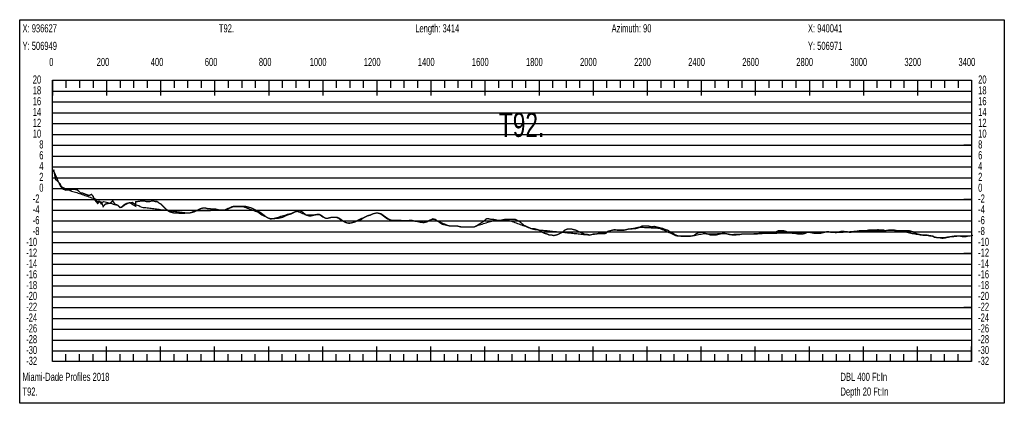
# Model space of a CAD drawing. Header units: inches. Extents: x 471865 to 538526, y 1054316 to 1102451.
# Tile 91 of 131: x 516486 to 520129, y 1065970 to 1067388. Entities that reach past the tile are written whole.
import ezdxf

# ---------------------------------------------------------------- set-up
doc = ezdxf.new("R2010")
doc.units = ezdxf.units.IN
doc.header["$MEASUREMENT"] = 0
for name, color, linetype in [('LABELS', 7, 'Continuous'), ('X_Gr1', 7, 'Continuous'), ('XSECTION', 7, 'Continuous')]:
    doc.layers.add(name, color=color, linetype=linetype)
doc.styles.get("Standard").update_dxf_attribs({"font": 'arial.ttf'})

msp = doc.modelspace()

# ---------------------------------------------------------------- linework, layer by layer
at = {"layer": 'X_Gr1', "color": 6, "linetype": 'Continuous', "lineweight": 18, "true_color": 0xff00ff, "transparency": 33554687, "const_width": 5}
msp.add_lwpolyline([(516608.6, 1066830.8), (516608.6, 1066830.8), (516612.5, 1066832.1), (516619.1, 1066797.1), (516624.9, 1066793.8), (516636.3, 1066780.5), (516644, 1066763.2), (516657.5, 1066758.1), (516668.1, 1066759.1), (516686.9, 1066761.7), (516700.2, 1066758.9), (516712.5, 1066747.3), (516719, 1066747.2), (516730.3, 1066742.7), (516743.4, 1066738.6), (516752, 1066742.5), (516758.5, 1066734.8), (516763, 1066722.9), (516775.1, 1066708.6), (516781.2, 1066715.5), (516789.4, 1066713.5), (516795.2, 1066697.3), (516803, 1066706.6), (516813, 1066708.8), (516821.3, 1066709.2), (516830.5, 1066718.5), (516838.5, 1066706.6), (516849.8, 1066702.2), (516857.1, 1066693.7), (516862.1, 1066694.7), (516872.8, 1066704.1), (516882.5, 1066709.2), (516894.1, 1066712.1), (516904.1, 1066705.2), (516915.1, 1066698.9), (516915.8, 1066715.2), (516920.6, 1066715.9), (516925.5, 1066716.6), (516930.5, 1066717.3), (516935.8, 1066718.2), (516942, 1066718.2), (516948.3, 1066718.2), (516954.7, 1066716.2), (516961.2, 1066716.2), (516968, 1066716.2), (516974.5, 1066718.2), (516981, 1066718.2), (516987.9, 1066716.2), (516994.9, 1066716.2), (517002.2, 1066710.2), (517009.5, 1066706.2), (517017.1, 1066698.2), (517024.9, 1066690.2), (517032.7, 1066684.2), (517040.5, 1066678.2), (517048, 1066676.2), (517055.3, 1066674.2), (517062.6, 1066674.2), (517070.1, 1066674.2), (517077.9, 1066672.2), (517085.8, 1066672.2), (517093.7, 1066672.2), (517101.6, 1066674.2), (517109.2, 1066674.2), (517117.1, 1066674.2), (517124.9, 1066676.2), (517132.8, 1066678.2), (517140.5, 1066682.2), (517148.4, 1066686.2), (517156.7, 1066690.2), (517164.9, 1066692.2), (517172.9, 1066692.2), (517180.5, 1066690.2), (517187.8, 1066690.2), (517195.2, 1066688.2), (517202.7, 1066688.2), (517210.5, 1066688.2), (517218.4, 1066686.2), (517226.1, 1066684.2), (517233.8, 1066684.2), (517241.3, 1066684.2), (517248.8, 1066684.2), (517256.1, 1066688.2), (517263, 1066692.2), (517269.9, 1066694.2), (517276.9, 1066698.2), (517284.1, 1066698.2), (517291.7, 1066698.2), (517299.3, 1066698.2), (517307, 1066698.2), (517314.5, 1066698.2), (517321.9, 1066698.2), (517329.1, 1066696.2), (517336.5, 1066694.2), (517344.2, 1066692.2), (517352.1, 1066688.2), (517360, 1066684.2), (517368, 1066680.2), (517376, 1066676.2), (517384, 1066670.2), (517391.8, 1066664.2), (517399.6, 1066658.2), (517407.8, 1066654.2), (517416.3, 1066652.2), (517425.1, 1066652.2), (517433.9, 1066654.2), (517442.8, 1066654.2), (517451.5, 1066656.2), (517459.8, 1066658.2), (517467.7, 1066662.2), (517475.2, 1066666.2), (517482.7, 1066668.2), (517490.3, 1066670.2), (517498.2, 1066674.2), (517506.4, 1066678.2), (517514.6, 1066680.2), (517522.8, 1066682.2), (517530.9, 1066678.2), (517538.5, 1066672.2), (517545.7, 1066666.2), (517552.7, 1066664.2), (517560.2, 1066662.2), (517568.5, 1066664.2), (517577.3, 1066666.2), (517586.2, 1066668.2), (517594.7, 1066668.2), (517602.9, 1066664.2), (517610.9, 1066658.2), (517618.6, 1066654.2), (517626.1, 1066654.2), (517633.5, 1066656.2), (517641.6, 1066658.2), (517650.5, 1066658.2), (517659.7, 1066658.2), (517668.6, 1066654.2), (517676.9, 1066648.2), (517685.1, 1066642.2), (517693.3, 1066638.2), (517701.5, 1066636.2), (517709.4, 1066636.2), (517717.3, 1066638.2), (517725.3, 1066640.2), (517733.6, 1066644.2), (517742, 1066646.2), (517750.4, 1066650.2), (517758.8, 1066656.2), (517767.2, 1066660.2), (517775.6, 1066664.2), (517783.7, 1066666.2), (517791.8, 1066670.2), (517799.8, 1066672.2), (517807.9, 1066674.2), (517816.1, 1066672.2), (517824.2, 1066670.2), (517832.4, 1066664.2), (517840.7, 1066658.2), (517849, 1066652.2), (517857.2, 1066648.2), (517864.8, 1066646.2), (517872, 1066644.2), (517879.4, 1066644.2), (517887.1, 1066644.2), (517895.4, 1066644.2), (517904, 1066644.2), (517912.3, 1066644.2), (517920.3, 1066644.2), (517928.5, 1066646.2), (517936.8, 1066646.2), (517945.4, 1066644.2), (517954.1, 1066644.2), (517963.2, 1066642.2), (517972.5, 1066640.2), (517981.5, 1066638.2), (517990, 1066640.2), (517998.2, 1066644.2), (518006.3, 1066648.2), (518014.5, 1066652.2), (518023.1, 1066650.2), (518031.9, 1066644.2), (518040.7, 1066638.2), (518049.6, 1066632.2), (518058.6, 1066630.2), (518067.2, 1066628.2), (518075.7, 1066626.2), (518084.1, 1066626.2), (518092.9, 1066626.2), (518101.8, 1066626.2), (518110.8, 1066624.2), (518119.4, 1066622.2), (518127.7, 1066622.2), (518136.1, 1066622.2), (518144.4, 1066622.2), (518152.5, 1066622.2), (518160.5, 1066622.2), (518168.5, 1066622.2), (518176.9, 1066626.2), (518182.8, 1066630.1), (518188.7, 1066634), (518194.6, 1066637.8), (518200.5, 1066641.7), (518204.4, 1066644.2), (518213.2, 1066652.2), (518221.7, 1066652.2), (518230.2, 1066650.2), (518238.8, 1066650.2), (518247.3, 1066648.2), (518255.6, 1066646.2), (518263.9, 1066646.2), (518272.6, 1066648.2), (518281.6, 1066650.2), (518291, 1066650.2), (518300.6, 1066650.2), (518309.9, 1066650.2), (518319, 1066650.2), (518327.6, 1066646.2), (518335.7, 1066642.2), (518351.5, 1066628.2), (518357.4, 1066625.5), (518363.3, 1066622.8), (518369.2, 1066620.1), (518375.1, 1066617.4), (518377.7, 1066616.2), (518386.2, 1066616.2), (518394.6, 1066614.2), (518403.1, 1066612.2), (518411.6, 1066608.2), (518420, 1066602.2), (518428.3, 1066598.2), (518436.8, 1066596.2), (518445.5, 1066592.2), (518454.1, 1066592.2), (518462.6, 1066590.2), (518470.5, 1066592.2), (518477.7, 1066594.2), (518493.3, 1066602.2), (518502.4, 1066610.2), (518511.7, 1066614.2), (518520.4, 1066614.2), (518528.6, 1066614.2), (518536.1, 1066612.2), (518543.6, 1066610.2), (518551.8, 1066606.2), (518560.6, 1066602.2), (518569.6, 1066598.2), (518578.3, 1066594.2), (518587, 1066594.2), (518595.5, 1066592.2), (518603.5, 1066594.2), (518611.1, 1066596.2), (518618.8, 1066596.2), (518627.2, 1066598.2), (518636.1, 1066598.2), (518645.3, 1066598.2), (518654.4, 1066598.2), (518662.6, 1066606.2), (518668.5, 1066607.7), (518674.4, 1066609.1), (518680.3, 1066610.5), (518686.2, 1066611.9), (518687.4, 1066612.2), (518696.7, 1066610.2), (518705.6, 1066610.2), (518714.1, 1066610.2), (518722.2, 1066610.2), (518730.3, 1066612.2), (518738.9, 1066614.2), (518747.6, 1066614.2), (518756.3, 1066616.2), (518764.9, 1066616.2), (518773.4, 1066618.2), (518782.1, 1066622.2), (518791, 1066626.2), (518799.9, 1066626.2), (518808.5, 1066626.2), (518816.8, 1066624.2), (518825.1, 1066622.2), (518833.3, 1066624.2), (518841.5, 1066622.2), (518849.3, 1066620.2), (518857.4, 1066618.2), (518866, 1066616.2), (518874.8, 1066612.2), (518883.5, 1066610.2), (518892.1, 1066604.2), (518900.6, 1066600.2), (518909.2, 1066594.2), (518917.4, 1066590.2), (518925.4, 1066588.2), (518933.4, 1066588.2), (518942, 1066588.2), (518951.4, 1066588.2), (518961.2, 1066588.2), (518970.8, 1066588.2), (518979.8, 1066590.2), (518988.1, 1066596.2), (518996.3, 1066600.2), (519004.4, 1066602.2), (519013.1, 1066602.2), (519022.3, 1066598.2), (519032.1, 1066596.2), (519042.2, 1066592.2), (519052, 1066592.2), (519061.1, 1066592.2), (519069.4, 1066594.2), (519077.3, 1066596.2), (519085.5, 1066598.2), (519094.5, 1066598.2), (519104.3, 1066596.2), (519114.3, 1066594.2), (519124, 1066592.2), (519133.3, 1066592.2), (519142.1, 1066594.2), (519150.9, 1066594.2), (519159.8, 1066596.2), (519169, 1066596.2), (519178.6, 1066596.2), (519188, 1066596.2), (519197.1, 1066596.2), (519205.5, 1066596.2), (519213.4, 1066596.2), (519221.7, 1066598.2), (519230.7, 1066598.2), (519240.4, 1066598.2), (519250.2, 1066600.2), (519259.6, 1066600.2), (519268.5, 1066600.2), (519276.8, 1066602.2), (519285, 1066604.2), (519293.6, 1066608.2), (519302.4, 1066608.2), (519311.3, 1066608.2), (519319.8, 1066606.2), (519328.2, 1066602.2), (519336.6, 1066600.2), (519350.5, 1066598.2), (519355.5, 1066598.2), (519365.5, 1066596.2), (519374.9, 1066596.2), (519383.2, 1066596.2), (519390.9, 1066598.2), (519399, 1066602.2), (519408.1, 1066602.2), (519418.1, 1066600.2), (519428.1, 1066598.2), (519442.1, 1066598.2), (519446.4, 1066598.2), (519454.5, 1066600.2), (519462.5, 1066602.2), (519470.9, 1066604.2), (519479.4, 1066604.2), (519488.2, 1066602.2), (519497, 1066602.2), (519505.4, 1066602.2), (519512.9, 1066602.2), (519519.9, 1066604.2), (519527.9, 1066606.2), (519547.8, 1066604.2), (519558, 1066602.2), (519570.4, 1066604.2), (519574.1, 1066606.2), (519581.6, 1066606.2), (519594.4, 1066608.2), (519599.1, 1066608.2), (519612.8, 1066608.2), (519617.5, 1066608.2), (519626.6, 1066610.2), (519639.6, 1066610.2), (519643.8, 1066610.2), (519656.5, 1066610.2), (519660.9, 1066612.2), (519669.7, 1066610.2), (519683, 1066610.2), (519687.4, 1066608.2), (519700.3, 1066610.2), (519704.7, 1066610.2), (519713.8, 1066610.2), (519723.4, 1066610.2), (519733.1, 1066608.2), (519746.3, 1066608.2), (519750.4, 1066608.2), (519758.5, 1066608.2), (519767.1, 1066608.2), (519776.4, 1066608.2), (519791.5, 1066604.2), (519796.7, 1066600.2), (519806.6, 1066596.2), (519815.7, 1066594.2), (519824.5, 1066592.2), (519837.2, 1066592.2), (519841.7, 1066592.2), (519850.7, 1066590.2), (519864.8, 1066588.2), (519869.6, 1066584.2), (519884.3, 1066582.2), (519889.3, 1066582.2), (519899.1, 1066580.2), (519913.2, 1066582.2), (519917.7, 1066584.2), (519944.2, 1066588.2), (519960, 1066588.2), (519965.3, 1066588.2), (519975.6, 1066586.2), (519985.4, 1066586.2), (519994, 1066588.2)], dxfattribs=at)
at = {"layer": 'XSECTION', "color": 18, "linetype": 'Continuous', "true_color": 0x000000}
for points in [[(516486.4, 1067388.2), (520128.8, 1067388.2), (520128.8, 1065970.2), (516486.4, 1065970.2), (516486.4, 1067388.2)], [(516607.6, 1067164.2), (520007.6, 1067164.2), (520007.6, 1066124.2), (516607.6, 1066124.2), (516607.6, 1067164.2)], [(516607.6, 1067164.2), (516607.6, 1067107.8)], [(516607.6, 1067164.2), (516607.6, 1067107.8)], [(516607.6, 1067164.2), (516607.6, 1067136.2)], [(516607.6, 1067164.2), (516607.6, 1067136.2)], [(516657.6, 1067164.2), (516657.6, 1067136.2)], [(516707.6, 1067164.2), (516707.6, 1067136.2)], [(516757.6, 1067164.2), (516757.6, 1067136.2)], [(516807.6, 1067164.2), (516807.6, 1067107.8)], [(516807.6, 1067164.2), (516807.6, 1067136.2)], [(516857.6, 1067164.2), (516857.6, 1067136.2)], [(516907.6, 1067164.2), (516907.6, 1067136.2)], [(516957.6, 1067164.2), (516957.6, 1067136.2)], [(517007.6, 1067164.2), (517007.6, 1067107.8)], [(517007.6, 1067164.2), (517007.6, 1067136.2)], [(517057.6, 1067164.2), (517057.6, 1067136.2)], [(517107.6, 1067164.2), (517107.6, 1067136.2)], [(517157.6, 1067164.2), (517157.6, 1067136.2)], [(517207.6, 1067164.2), (517207.6, 1067107.8)], [(517207.6, 1067164.2), (517207.6, 1067136.2)], [(517257.6, 1067164.2), (517257.6, 1067136.2)], [(517307.6, 1067164.2), (517307.6, 1067136.2)], [(517357.6, 1067164.2), (517357.6, 1067136.2)], [(517407.6, 1067164.2), (517407.6, 1067107.8)], [(517407.6, 1067164.2), (517407.6, 1067136.2)], [(517457.6, 1067164.2), (517457.6, 1067136.2)], [(517507.6, 1067164.2), (517507.6, 1067136.2)], [(517557.6, 1067164.2), (517557.6, 1067136.2)], [(517607.6, 1067164.2), (517607.6, 1067107.8)], [(517607.6, 1067164.2), (517607.6, 1067136.2)], [(517657.6, 1067164.2), (517657.6, 1067136.2)], [(517707.6, 1067164.2), (517707.6, 1067136.2)], [(517757.6, 1067164.2), (517757.6, 1067136.2)], [(517807.6, 1067164.2), (517807.6, 1067107.8)], [(517807.6, 1067164.2), (517807.6, 1067136.2)], [(517857.6, 1067164.2), (517857.6, 1067136.2)], [(517907.6, 1067164.2), (517907.6, 1067136.2)], [(517957.6, 1067164.2), (517957.6, 1067136.2)], [(518007.6, 1067164.2), (518007.6, 1067107.8)], [(518007.6, 1067164.2), (518007.6, 1067136.2)], [(518057.6, 1067164.2), (518057.6, 1067136.2)], [(518107.6, 1067164.2), (518107.6, 1067136.2)], [(518157.6, 1067164.2), (518157.6, 1067136.2)], [(518207.6, 1067164.2), (518207.6, 1067107.8)], [(518207.6, 1067164.2), (518207.6, 1067136.2)], [(518257.6, 1067164.2), (518257.6, 1067136.2)], [(518307.6, 1067164.2), (518307.6, 1067136.2)], [(518357.6, 1067164.2), (518357.6, 1067136.2)], [(518407.6, 1067164.2), (518407.6, 1067107.8)], [(518407.6, 1067164.2), (518407.6, 1067136.2)], [(518457.6, 1067164.2), (518457.6, 1067136.2)], [(518507.6, 1067164.2), (518507.6, 1067136.2)], [(518557.6, 1067164.2), (518557.6, 1067136.2)], [(518607.6, 1067164.2), (518607.6, 1067107.8)], [(518607.6, 1067164.2), (518607.6, 1067136.2)], [(518657.6, 1067164.2), (518657.6, 1067136.2)], [(518707.6, 1067164.2), (518707.6, 1067136.2)], [(518757.6, 1067164.2), (518757.6, 1067136.2)], [(518807.6, 1067164.2), (518807.6, 1067107.8)], [(518807.6, 1067164.2), (518807.6, 1067136.2)], [(518857.6, 1067164.2), (518857.6, 1067136.2)], [(518907.6, 1067164.2), (518907.6, 1067136.2)], [(518957.6, 1067164.2), (518957.6, 1067136.2)], [(519007.6, 1067164.2), (519007.6, 1067107.8)], [(519007.6, 1067164.2), (519007.6, 1067136.2)], [(519057.6, 1067164.2), (519057.6, 1067136.2)], [(519107.6, 1067164.2), (519107.6, 1067136.2)], [(519157.6, 1067164.2), (519157.6, 1067136.2)], [(519207.6, 1067164.2), (519207.6, 1067107.8)], [(519207.6, 1067164.2), (519207.6, 1067136.2)], [(519257.6, 1067164.2), (519257.6, 1067136.2)], [(519307.6, 1067164.2), (519307.6, 1067136.2)], [(519357.6, 1067164.2), (519357.6, 1067136.2)], [(519407.6, 1067164.2), (519407.6, 1067107.8)], [(519407.6, 1067164.2), (519407.6, 1067136.2)], [(519457.6, 1067164.2), (519457.6, 1067136.2)], [(519507.6, 1067164.2), (519507.6, 1067136.2)], [(519557.6, 1067164.2), (519557.6, 1067136.2)], [(519607.6, 1067164.2), (519607.6, 1067107.8)], [(519607.6, 1067164.2), (519607.6, 1067136.2)], [(519657.6, 1067164.2), (519657.6, 1067136.2)], [(519707.6, 1067164.2), (519707.6, 1067136.2)], [(519757.6, 1067164.2), (519757.6, 1067136.2)], [(519807.6, 1067164.2), (519807.6, 1067107.8)], [(519807.6, 1067164.2), (519807.6, 1067136.2)], [(519857.6, 1067164.2), (519857.6, 1067136.2)], [(519907.6, 1067164.2), (519907.6, 1067136.2)], [(519957.6, 1067164.2), (519957.6, 1067136.2)], [(520007.6, 1067164.2), (520007.6, 1067107.8)], [(520007.6, 1067164.2), (520007.6, 1067136.2)], [(516607.6, 1066924.2), (516635.6, 1066924.2)], [(520007.6, 1066924.2), (519979.6, 1066924.2)], [(516607.6, 1066831.4), (516612.6, 1066826.8), (516617.6, 1066815.6), (516622.6, 1066804.4), (516627.6, 1066793), (516632.6, 1066783.2), (516637.6, 1066772.2), (516642.6, 1066770.2), (516647.6, 1066768), (516652.6, 1066766), (516657.6, 1066764), (516662.6, 1066762), (516667.6, 1066760.2), (516672.6, 1066757.4), (516677.6, 1066754.6), (516682.6, 1066753.4), (516687.6, 1066752), (516692.6, 1066750.4), (516697.6, 1066749), (516702.6, 1066747.4), (516707.6, 1066745.8), (516712.6, 1066744), (516717.6, 1066742.2), (516722.6, 1066740.6), (516727.6, 1066738.8), (516732.6, 1066737.2), (516737.6, 1066735.4), (516742.6, 1066733.6), (516747.6, 1066732), (516752.6, 1066730.2), (516757.6, 1066728.4), (516762.6, 1066726.8), (516767.6, 1066725), (516772.6, 1066715.2), (516777.6, 1066717.6), (516782.6, 1066717.8), (516787.6, 1066705.8), (516792.6, 1066713.8), (516797.6, 1066716), (516802.6, 1066715.4), (516807.6, 1066714), (516812.6, 1066712.6), (516817.6, 1066711.2), (516822.6, 1066709.6), (516827.6, 1066708.2), (516832.6, 1066706.8), (516837.6, 1066705.4), (516842.6, 1066704), (516847.6, 1066702.4), (516852.6, 1066697.4), (516857.6, 1066695), (516862.6, 1066695.4), (516867.6, 1066698.8), (516872.6, 1066702.2), (516877.6, 1066705.4), (516882.6, 1066707.6), (516887.6, 1066709.8), (516892.6, 1066711.2), (516897.6, 1066712.4), (516902.6, 1066713.2), (516907.6, 1066710.4), (516912.6, 1066707.6), (516917.6, 1066704.4), (516922.6, 1066702.4), (516927.6, 1066701.8), (516932.6, 1066697.2), (516937.6, 1066694.8), (516942.6, 1066694.4), (516947.6, 1066694.2), (516952.6, 1066693.8), (516957.6, 1066693.2), (516962.6, 1066692.6), (516967.6, 1066692), (516972.6, 1066691.4), (516977.6, 1066690.6), (516982.6, 1066690), (516987.6, 1066689.4), (516992.6, 1066688.6), (516997.6, 1066688), (517002.6, 1066687.4), (517007.6, 1066686.8), (517012.6, 1066686), (517017.6, 1066685.4), (517022.6, 1066684.8), (517027.6, 1066684.2), (517032.6, 1066683.4), (517037.6, 1066682.8), (517042.6, 1066682.2), (517047.6, 1066681.6), (517052.6, 1066680.8), (517057.6, 1066680.2), (517062.6, 1066679.6), (517067.6, 1066679), (517072.6, 1066678.2), (517077.6, 1066677.6), (517082.6, 1066677), (517087.6, 1066676.2), (517092.6, 1066675.6), (517097.6, 1066675), (517102.6, 1066674.4), (517107.6, 1066674.2), (517112.6, 1066674.8), (517117.6, 1066676), (517122.6, 1066677.2), (517127.6, 1066678.8), (517132.6, 1066681.4), (517137.6, 1066682.4), (517142.6, 1066682.4), (517147.6, 1066682.6), (517152.6, 1066682.6), (517157.6, 1066682.8), (517162.6, 1066682.8), (517167.6, 1066683), (517172.6, 1066683), (517177.6, 1066683.2), (517182.6, 1066683.2), (517187.6, 1066683.4), (517192.6, 1066683.4), (517197.6, 1066683.6), (517202.6, 1066683.8), (517207.6, 1066683.8), (517212.6, 1066684), (517217.6, 1066684), (517222.6, 1066684.2), (517227.6, 1066684.2), (517232.6, 1066684.2), (517237.6, 1066684.2), (517242.6, 1066684.2), (517247.6, 1066686.2), (517252.6, 1066688.6), (517257.6, 1066691), (517262.6, 1066693.2), (517267.6, 1066695.8), (517272.6, 1066698.2), (517277.6, 1066698.2), (517282.6, 1066698.2), (517287.6, 1066698.2), (517292.6, 1066698.2), (517297.6, 1066698.2), (517302.6, 1066698.2), (517307.6, 1066698.2), (517312.6, 1066697.2), (517317.6, 1066695.4), (517322.6, 1066693.6), (517327.6, 1066691.8), (517332.6, 1066690), (517337.6, 1066688.2), (517342.6, 1066686.4), (517347.6, 1066684.6), (517352.6, 1066682.8), (517357.6, 1066681), (517362.6, 1066679.2), (517367.6, 1066677.4), (517372.6, 1066674.8), (517377.6, 1066671.2), (517382.6, 1066667.4), (517387.6, 1066664), (517392.6, 1066661.6), (517397.6, 1066659.2), (517402.6, 1066656.8), (517407.6, 1066654.4), (517412.6, 1066652.4), (517417.6, 1066652.4), (517422.6, 1066653), (517427.6, 1066654), (517432.6, 1066655.4), (517437.6, 1066656.8), (517442.6, 1066658.4), (517447.6, 1066659.8), (517452.6, 1066661.4), (517457.6, 1066662.8), (517462.6, 1066664.4), (517467.6, 1066665.8), (517472.6, 1066667.4), (517477.6, 1066668.8), (517482.6, 1066670.4), (517487.6, 1066671.8), (517492.6, 1066673.4), (517497.6, 1066675.2), (517502.6, 1066677.4), (517507.6, 1066679), (517512.6, 1066680.2), (517517.6, 1066678.2), (517522.6, 1066676.2), (517527.6, 1066674.2), (517532.6, 1066672.2), (517537.6, 1066672.2), (517542.6, 1066668), (517547.6, 1066666.4), (517552.6, 1066666.6), (517557.6, 1066666.8), (517562.6, 1066667), (517567.6, 1066667.2), (517572.6, 1066667.4), (517577.6, 1066667.6), (517582.6, 1066667.8), (517587.6, 1066668), (517592.6, 1066668.2), (517597.6, 1066666.4), (517602.6, 1066663.8), (517607.6, 1066660), (517612.6, 1066657), (517617.6, 1066654.4), (517622.6, 1066654.4), (517627.6, 1066655), (517632.6, 1066656.2), (517637.6, 1066657.6), (517642.6, 1066658.4), (517647.6, 1066658.4), (517652.6, 1066658.4), (517657.6, 1066658.4), (517662.6, 1066656), (517667.6, 1066653), (517672.6, 1066650), (517677.6, 1066647), (517682.6, 1066644.2), (517687.6, 1066641.2), (517692.6, 1066638.4), (517697.6, 1066637.2), (517702.6, 1066636.6), (517707.6, 1066636.6), (517712.6, 1066637.4), (517717.6, 1066638.8), (517722.6, 1066641), (517727.6, 1066643.2), (517732.6, 1066645.2), (517737.6, 1066647.4), (517742.6, 1066649.6), (517747.6, 1066651.8), (517752.6, 1066654), (517757.6, 1066656.2), (517762.6, 1066658.4), (517767.6, 1066660.8), (517772.6, 1066663.2), (517777.6, 1066665), (517782.6, 1066666.2), (517787.6, 1066668.6), (517792.6, 1066670.6), (517797.6, 1066671.8), (517802.6, 1066673), (517807.6, 1066674), (517812.6, 1066672.8), (517817.6, 1066671.4), (517822.6, 1066670.2), (517827.6, 1066667), (517832.6, 1066663.4), (517837.6, 1066659.8), (517842.6, 1066656.2), (517847.6, 1066652.6), (517852.6, 1066650), (517857.6, 1066647.8), (517862.6, 1066647.6), (517867.6, 1066647.6), (517872.6, 1066647.4), (517877.6, 1066647.2), (517882.6, 1066647), (517887.6, 1066647), (517892.6, 1066646.8), (517897.6, 1066646.6), (517902.6, 1066646.4), (517907.6, 1066646.4), (517912.6, 1066646.2), (517917.6, 1066646), (517922.6, 1066646), (517927.6, 1066645.8), (517932.6, 1066645.8), (517937.6, 1066645.4), (517942.6, 1066644.6), (517947.6, 1066643.8), (517952.6, 1066643), (517957.6, 1066642.2), (517962.6, 1066641.4), (517967.6, 1066640.4), (517972.6, 1066639.6), (517977.6, 1066638.4), (517982.6, 1066638.4), (517987.6, 1066639.6), (517992.6, 1066641.6), (517997.6, 1066644.2), (518002.6, 1066646.6), (518007.6, 1066649), (518012.6, 1066651.4), (518017.6, 1066651.2), (518022.6, 1066650), (518027.6, 1066646.6), (518032.6, 1066643.6), (518037.6, 1066641.6), (518042.6, 1066639.4), (518047.6, 1066637.4), (518052.6, 1066635.4), (518057.6, 1066633.4), (518062.6, 1066631.2), (518067.6, 1066629.2), (518072.6, 1066627.2), (518077.6, 1066626.2), (518082.6, 1066626.2), (518087.6, 1066626.2), (518092.6, 1066626.2), (518097.6, 1066626.2), (518102.6, 1066625.8), (518107.6, 1066624.8), (518112.6, 1066623.6), (518117.6, 1066622.4), (518122.6, 1066622.2), (518127.6, 1066622.2), (518132.6, 1066622.2), (518137.6, 1066622.2), (518142.6, 1066622.2), (518147.6, 1066622.2), (518152.6, 1066622.2), (518157.6, 1066622.2), (518162.6, 1066622.2), (518167.6, 1066622.4), (518172.6, 1066624.8), (518177.6, 1066626.6), (518182.6, 1066628.2), (518187.6, 1066629.6), (518192.6, 1066631.2), (518197.6, 1066632.8), (518202.6, 1066634.4), (518207.6, 1066636), (518212.6, 1066637.6), (518217.6, 1066639.2), (518222.6, 1066640.8), (518227.6, 1066642.2), (518232.6, 1066643.8), (518237.6, 1066645.4), (518242.6, 1066647), (518247.6, 1066647.8), (518252.6, 1066646.6), (518257.6, 1066646.2), (518262.6, 1066646.2), (518267.6, 1066647.2), (518272.6, 1066648.4), (518277.6, 1066649.6), (518282.6, 1066649.8), (518287.6, 1066649.8), (518292.6, 1066648.2), (518297.6, 1066646.2), (518302.6, 1066644.4), (518307.6, 1066642.6), (518312.6, 1066640.8), (518317.6, 1066639), (518322.6, 1066637.2), (518327.6, 1066635.2), (518332.6, 1066633.4), (518337.6, 1066631.6), (518342.6, 1066629.8), (518347.6, 1066628), (518352.6, 1066626.2), (518357.6, 1066624.4), (518362.6, 1066622.4), (518367.6, 1066620.6), (518372.6, 1066618.8), (518377.6, 1066617), (518382.6, 1066615.2), (518387.6, 1066613.4), (518392.6, 1066612.8), (518397.6, 1066612.4), (518402.6, 1066611.8), (518407.6, 1066611.4), (518412.6, 1066610.8), (518417.6, 1066610.4), (518422.6, 1066609.8), (518427.6, 1066609.4), (518432.6, 1066608.8), (518437.6, 1066608.4), (518442.6, 1066607.8), (518447.6, 1066607.4), (518452.6, 1066606.8), (518457.6, 1066606.4), (518462.6, 1066605.8), (518467.6, 1066605.4), (518472.6, 1066604.8), (518477.6, 1066604.4), (518482.6, 1066603.8), (518487.6, 1066603.4), (518492.6, 1066602.8), (518497.6, 1066602.4), (518502.6, 1066601.8), (518507.6, 1066601.4), (518512.6, 1066600.8), (518517.6, 1066600.4), (518522.6, 1066599.8), (518527.6, 1066599.4), (518532.6, 1066598.8), (518537.6, 1066598.4), (518542.6, 1066597.8), (518547.6, 1066597.4), (518552.6, 1066596.8), (518557.6, 1066596.4), (518562.6, 1066595.8), (518567.6, 1066595.4), (518572.6, 1066594.8), (518577.6, 1066594.4), (518582.6, 1066593.8), (518587.6, 1066592.6), (518592.6, 1066592.2), (518597.6, 1066593.4), (518602.6, 1066594.2), (518607.6, 1066595), (518612.6, 1066595.6), (518617.6, 1066596.2), (518622.6, 1066596.8), (518627.6, 1066597.4), (518632.6, 1066598), (518637.6, 1066598), (518642.6, 1066598.2), (518647.6, 1066598.2), (518652.6, 1066598.2), (518657.6, 1066602.8), (518662.6, 1066606.6), (518667.6, 1066607.8), (518672.6, 1066609), (518677.6, 1066610.2), (518682.6, 1066611.4), (518687.6, 1066611.8), (518692.6, 1066611.4), (518697.6, 1066611), (518702.6, 1066610.6), (518707.6, 1066610.2), (518712.6, 1066610), (518717.6, 1066610), (518722.6, 1066610.8), (518727.6, 1066611.8), (518732.6, 1066612.8), (518737.6, 1066613.8), (518742.6, 1066614.8), (518747.6, 1066615.8), (518752.6, 1066616.8), (518757.6, 1066617.8), (518762.6, 1066618.8), (518767.6, 1066619.8), (518772.6, 1066621), (518777.6, 1066621.8), (518782.6, 1066621.4), (518787.6, 1066621.2), (518792.6, 1066621), (518797.6, 1066620.6), (518802.6, 1066620.4), (518807.6, 1066620.2), (518812.6, 1066619.8), (518817.6, 1066619.6), (518822.6, 1066619.4), (518827.6, 1066619.2), (518832.6, 1066618.8), (518837.6, 1066618.6), (518842.6, 1066618.4), (518847.6, 1066618), (518852.6, 1066617.6), (518857.6, 1066615.4), (518862.6, 1066613.2), (518867.6, 1066611), (518872.6, 1066608.6), (518877.6, 1066606.4), (518882.6, 1066604.2), (518887.6, 1066602), (518892.6, 1066599.8), (518897.6, 1066597.6), (518902.6, 1066595.4), (518907.6, 1066593), (518912.6, 1066590.6), (518917.6, 1066589.8), (518922.6, 1066589.4), (518927.6, 1066589), (518932.6, 1066588.6), (518937.6, 1066588.2), (518942.6, 1066588), (518947.6, 1066588), (518952.6, 1066588.2), (518957.6, 1066588.2), (518962.6, 1066588), (518967.6, 1066588), (518972.6, 1066589), (518977.6, 1066590), (518982.6, 1066591), (518987.6, 1066592), (518992.6, 1066593), (518997.6, 1066594), (519002.6, 1066595), (519007.6, 1066595.8), (519012.6, 1066596.8), (519017.6, 1066597.8), (519022.6, 1066598), (519027.6, 1066597), (519032.6, 1066596.4), (519037.6, 1066596.4), (519042.6, 1066596.6), (519047.6, 1066596.8), (519052.6, 1066597), (519057.6, 1066597.2), (519062.6, 1066597.2), (519067.6, 1066597.4), (519072.6, 1066597.6), (519077.6, 1066597.8), (519082.6, 1066598), (519087.6, 1066598.2), (519092.6, 1066598.2), (519097.6, 1066597.6), (519102.6, 1066596.4), (519107.6, 1066595.4), (519112.6, 1066594.4), (519117.6, 1066594.6), (519122.6, 1066594.8), (519127.6, 1066595), (519132.6, 1066595.2), (519137.6, 1066595.4), (519142.6, 1066595.6), (519147.6, 1066595.8), (519152.6, 1066596), (519157.6, 1066596.4), (519162.6, 1066596.4), (519167.6, 1066596.4), (519172.6, 1066596.4), (519177.6, 1066596.4), (519182.6, 1066596.6), (519187.6, 1066596.8), (519192.6, 1066597), (519197.6, 1066597.2), (519202.6, 1066597.4), (519207.6, 1066597.6), (519212.6, 1066597.8), (519217.6, 1066598), (519222.6, 1066598.2), (519227.6, 1066598.4), (519232.6, 1066598.4), (519237.6, 1066598.6), (519242.6, 1066598.6), (519247.6, 1066598.8), (519252.6, 1066598.8), (519257.6, 1066599), (519262.6, 1066599.2), (519267.6, 1066599.2), (519272.6, 1066599.4), (519277.6, 1066599.4), (519282.6, 1066599.6), (519287.6, 1066599.6), (519292.6, 1066599.8), (519297.6, 1066599.8), (519302.6, 1066600), (519307.6, 1066600), (519312.6, 1066600.2), (519317.6, 1066600.2), (519322.6, 1066600.4), (519327.6, 1066600.4), (519332.6, 1066600.6), (519337.6, 1066600.8), (519342.6, 1066600.8), (519347.6, 1066601), (519352.6, 1066601), (519357.6, 1066601.2), (519362.6, 1066601.2), (519367.6, 1066601.4), (519372.6, 1066601.4), (519377.6, 1066601.4), (519382.6, 1066601.8), (519387.6, 1066602.4), (519392.6, 1066602.8), (519397.6, 1066602.8), (519402.6, 1066602.6), (519407.6, 1066602.6), (519412.6, 1066602.4), (519417.6, 1066602.6), (519422.6, 1066603), (519427.6, 1066603.4), (519432.6, 1066603.8), (519437.6, 1066604), (519442.6, 1066604.4), (519447.6, 1066604.2), (519452.6, 1066604.2), (519457.6, 1066604), (519462.6, 1066604), (519467.6, 1066603.8), (519472.6, 1066603.8), (519477.6, 1066603.6), (519482.6, 1066603.6), (519487.6, 1066603.4), (519492.6, 1066602.8), (519497.6, 1066602.8), (519502.6, 1066601.8), (519507.6, 1066602.2), (519512.6, 1066602.4), (519517.6, 1066602.6), (519522.6, 1066603), (519527.6, 1066603.2), (519532.6, 1066603.4), (519537.6, 1066603.8), (519542.6, 1066604), (519547.6, 1066604.2), (519552.6, 1066604.6), (519557.6, 1066604.8), (519562.6, 1066605), (519567.6, 1066605.2), (519572.6, 1066605.6), (519577.6, 1066605.8), (519582.6, 1066606), (519587.6, 1066606.2), (519592.6, 1066606.6), (519597.6, 1066606.6), (519602.6, 1066606.8), (519607.6, 1066607), (519612.6, 1066607.2), (519617.6, 1066607.2), (519622.6, 1066607.4), (519627.6, 1066607.6), (519632.6, 1066607.8), (519637.6, 1066608), (519642.6, 1066608), (519647.6, 1066608.4), (519652.6, 1066608.8), (519657.6, 1066609), (519662.6, 1066609.2), (519667.6, 1066609.2), (519672.6, 1066609.4), (519677.6, 1066609.4), (519682.6, 1066609.6), (519687.6, 1066609.6), (519692.6, 1066609.8), (519697.6, 1066609.8), (519702.6, 1066610), (519707.6, 1066610), (519712.6, 1066610.2), (519717.6, 1066609.8), (519722.6, 1066609.2), (519727.6, 1066609.2), (519732.6, 1066609), (519737.6, 1066609), (519742.6, 1066608), (519747.6, 1066607), (519752.6, 1066605.8), (519757.6, 1066604.8), (519762.6, 1066603.8), (519767.6, 1066602.8), (519772.6, 1066601.6), (519777.6, 1066600.6), (519782.6, 1066599.6), (519787.6, 1066598.4), (519792.6, 1066597.6), (519797.6, 1066596.6), (519802.6, 1066595.8), (519807.6, 1066595), (519812.6, 1066594.2), (519817.6, 1066593.4), (519822.6, 1066592.6), (519827.6, 1066592.2), (519832.6, 1066592), (519837.6, 1066591.6), (519842.6, 1066591.2), (519847.6, 1066590.4), (519852.6, 1066589.8), (519857.6, 1066589.2), (519862.6, 1066588.4), (519867.6, 1066587.2), (519872.6, 1066585.6), (519877.6, 1066584), (519882.6, 1066582.6), (519887.6, 1066582.6), (519892.6, 1066582.8), (519897.6, 1066583), (519902.6, 1066583.4), (519907.6, 1066583.6), (519912.6, 1066584), (519917.6, 1066584.2), (519922.6, 1066584.8), (519927.6, 1066585.4), (519932.6, 1066586.2), (519937.6, 1066586.8), (519942.6, 1066587.4), (519947.6, 1066588), (519952.6, 1066588.6), (519957.6, 1066589), (519962.6, 1066589.2), (519967.6, 1066589.4), (519972.6, 1066589.6), (519977.6, 1066589.6), (519982.6, 1066589.8), (519987.6, 1066589.4), (519992.6, 1066588.8), (519997.6, 1066588.8), (520002.6, 1066589.2), (520007.6, 1066590.2), (520012.6, 1066591.8)], [(516607.6, 1066724.2), (516635.6, 1066724.2)], [(520007.6, 1066724.2), (519979.6, 1066724.2)], [(516607.6, 1066524.2), (516635.6, 1066524.2)], [(520007.6, 1066524.2), (519979.6, 1066524.2)], [(516607.6, 1066324.2), (516635.6, 1066324.2)], [(520007.6, 1066324.2), (519979.6, 1066324.2)], [(516607.6, 1066124.2), (516607.6, 1066180.6)], [(516607.6, 1066124.2), (516607.6, 1066180.6)], [(516807.6, 1066124.2), (516807.6, 1066180.6)], [(517007.6, 1066124.2), (517007.6, 1066180.6)], [(517207.6, 1066124.2), (517207.6, 1066180.6)], [(517407.6, 1066124.2), (517407.6, 1066180.6)], [(517607.6, 1066124.2), (517607.6, 1066180.6)], [(517807.6, 1066124.2), (517807.6, 1066180.6)], [(518007.6, 1066124.2), (518007.6, 1066180.6)], [(518207.6, 1066124.2), (518207.6, 1066180.6)], [(518407.6, 1066124.2), (518407.6, 1066180.6)], [(518607.6, 1066124.2), (518607.6, 1066180.6)], [(518807.6, 1066124.2), (518807.6, 1066180.6)], [(519007.6, 1066124.2), (519007.6, 1066180.6)], [(519207.6, 1066124.2), (519207.6, 1066180.6)], [(519407.6, 1066124.2), (519407.6, 1066180.6)], [(519607.6, 1066124.2), (519607.6, 1066180.6)], [(519807.6, 1066124.2), (519807.6, 1066180.6)], [(520007.6, 1066124.2), (520007.6, 1066180.6)], [(516607.6, 1066124.2), (516607.6, 1066152.2)], [(516607.6, 1066124.2), (516607.6, 1066152.2)], [(516657.6, 1066124.2), (516657.6, 1066152.2)], [(516707.6, 1066124.2), (516707.6, 1066152.2)], [(516757.6, 1066124.2), (516757.6, 1066152.2)], [(516807.6, 1066124.2), (516807.6, 1066152.2)], [(516857.6, 1066124.2), (516857.6, 1066152.2)], [(516907.6, 1066124.2), (516907.6, 1066152.2)], [(516957.6, 1066124.2), (516957.6, 1066152.2)], [(517007.6, 1066124.2), (517007.6, 1066152.2)], [(517057.6, 1066124.2), (517057.6, 1066152.2)], [(517107.6, 1066124.2), (517107.6, 1066152.2)], [(517157.6, 1066124.2), (517157.6, 1066152.2)], [(517207.6, 1066124.2), (517207.6, 1066152.2)], [(517257.6, 1066124.2), (517257.6, 1066152.2)], [(517307.6, 1066124.2), (517307.6, 1066152.2)], [(517357.6, 1066124.2), (517357.6, 1066152.2)], [(517407.6, 1066124.2), (517407.6, 1066152.2)], [(517457.6, 1066124.2), (517457.6, 1066152.2)], [(517507.6, 1066124.2), (517507.6, 1066152.2)], [(517557.6, 1066124.2), (517557.6, 1066152.2)], [(517607.6, 1066124.2), (517607.6, 1066152.2)], [(517657.6, 1066124.2), (517657.6, 1066152.2)], [(517707.6, 1066124.2), (517707.6, 1066152.2)], [(517757.6, 1066124.2), (517757.6, 1066152.2)], [(517807.6, 1066124.2), (517807.6, 1066152.2)], [(517857.6, 1066124.2), (517857.6, 1066152.2)], [(517907.6, 1066124.2), (517907.6, 1066152.2)], [(517957.6, 1066124.2), (517957.6, 1066152.2)], [(518007.6, 1066124.2), (518007.6, 1066152.2)], [(518057.6, 1066124.2), (518057.6, 1066152.2)], [(518107.6, 1066124.2), (518107.6, 1066152.2)], [(518157.6, 1066124.2), (518157.6, 1066152.2)], [(518207.6, 1066124.2), (518207.6, 1066152.2)], [(518257.6, 1066124.2), (518257.6, 1066152.2)], [(518307.6, 1066124.2), (518307.6, 1066152.2)], [(518357.6, 1066124.2), (518357.6, 1066152.2)], [(518407.6, 1066124.2), (518407.6, 1066152.2)], [(518457.6, 1066124.2), (518457.6, 1066152.2)], [(518507.6, 1066124.2), (518507.6, 1066152.2)], [(518557.6, 1066124.2), (518557.6, 1066152.2)], [(518607.6, 1066124.2), (518607.6, 1066152.2)], [(518657.6, 1066124.2), (518657.6, 1066152.2)], [(518707.6, 1066124.2), (518707.6, 1066152.2)], [(518757.6, 1066124.2), (518757.6, 1066152.2)], [(518807.6, 1066124.2), (518807.6, 1066152.2)], [(518857.6, 1066124.2), (518857.6, 1066152.2)], [(518907.6, 1066124.2), (518907.6, 1066152.2)], [(518957.6, 1066124.2), (518957.6, 1066152.2)], [(519007.6, 1066124.2), (519007.6, 1066152.2)], [(519057.6, 1066124.2), (519057.6, 1066152.2)], [(519107.6, 1066124.2), (519107.6, 1066152.2)], [(519157.6, 1066124.2), (519157.6, 1066152.2)], [(519207.6, 1066124.2), (519207.6, 1066152.2)], [(519257.6, 1066124.2), (519257.6, 1066152.2)], [(519307.6, 1066124.2), (519307.6, 1066152.2)], [(519357.6, 1066124.2), (519357.6, 1066152.2)], [(519407.6, 1066124.2), (519407.6, 1066152.2)], [(519457.6, 1066124.2), (519457.6, 1066152.2)], [(519507.6, 1066124.2), (519507.6, 1066152.2)], [(519557.6, 1066124.2), (519557.6, 1066152.2)], [(519607.6, 1066124.2), (519607.6, 1066152.2)], [(519657.6, 1066124.2), (519657.6, 1066152.2)], [(519707.6, 1066124.2), (519707.6, 1066152.2)], [(519757.6, 1066124.2), (519757.6, 1066152.2)], [(519807.6, 1066124.2), (519807.6, 1066152.2)], [(519857.6, 1066124.2), (519857.6, 1066152.2)], [(519907.6, 1066124.2), (519907.6, 1066152.2)], [(519957.6, 1066124.2), (519957.6, 1066152.2)], [(520007.6, 1066124.2), (520007.6, 1066152.2)]]:
    msp.add_lwpolyline(points, dxfattribs=at)
at = {"layer": 'XSECTION', "color": 18, "true_color": 0x000000}
for points in [[(516607.6, 1067124.2), (520007.6, 1067124.2)], [(516607.6, 1067084.2), (520007.6, 1067084.2)], [(516607.6, 1067044.2), (520007.6, 1067044.2)], [(516607.6, 1067004.2), (520007.6, 1067004.2)], [(516607.6, 1066964.2), (520007.6, 1066964.2)], [(516607.6, 1066924.2), (520007.6, 1066924.2)], [(516607.6, 1066884.2), (520007.6, 1066884.2)], [(516607.6, 1066844.2), (520007.6, 1066844.2)], [(516607.6, 1066804.2), (520007.6, 1066804.2)], [(516607.6, 1066764.2), (520007.6, 1066764.2)], [(516607.6, 1066724.2), (520007.6, 1066724.2)], [(516607.6, 1066684.2), (520007.6, 1066684.2)], [(516607.6, 1066644.2), (520007.6, 1066644.2)], [(516607.6, 1066604.2), (520007.6, 1066604.2)], [(516607.6, 1066564.2), (520007.6, 1066564.2)], [(516607.6, 1066524.2), (520007.6, 1066524.2)], [(516607.6, 1066484.2), (520007.6, 1066484.2)], [(516607.6, 1066444.2), (520007.6, 1066444.2)], [(516607.6, 1066404.2), (520007.6, 1066404.2)], [(516607.6, 1066364.2), (520007.6, 1066364.2)], [(516607.6, 1066324.2), (520007.6, 1066324.2)], [(516607.6, 1066284.2), (520007.6, 1066284.2)], [(516607.6, 1066244.2), (520007.6, 1066244.2)], [(516607.6, 1066204.2), (520007.6, 1066204.2)], [(516607.6, 1066164.2), (520007.6, 1066164.2)]]:
    msp.add_lwpolyline(points, dxfattribs=at)

# ---------------------------------------------------------------- texts
at = {"layer": 'LABELS', "color": 18, "true_color": 0x000000, "width": 0.666667}
for s, height, p in [('X: 936627', 30, (516496.8, 1067341.4)), ('T92.', 30, (517223.2, 1067341.4)), ('Length: 3414', 30, (517949.6, 1067341.4)), ('Azimuth: 90', 30, (518676, 1067341.4)), ('X: 940041', 30, (519402.4, 1067341.4)), ('Y: 506949', 30, (516496.8, 1067276.6)), ('Y: 506971', 30, (519402.4, 1067276.6)), ('0', 30, (516595.6, 1067217)), ('0', 30, (516595.6, 1067217)), ('200', 30, (516771.2, 1067217)), ('400', 30, (516971.2, 1067217)), ('600', 30, (517171.2, 1067217)), ('800', 30, (517371.2, 1067217)), ('1000', 30, (517559.2, 1067217)), ('1200', 30, (517759.2, 1067217)), ('1400', 30, (517959.2, 1067217)), ('1600', 30, (518159.2, 1067217)), ('1800', 30, (518359.2, 1067217)), ('2000', 30, (518559.2, 1067217)), ('2200', 30, (518759.2, 1067217)), ('2400', 30, (518959.2, 1067217)), ('2600', 30, (519159.2, 1067217)), ('2800', 30, (519359.2, 1067217)), ('3000', 30, (519559.2, 1067217)), ('3200', 30, (519759.2, 1067217)), ('3400', 30, (519959.2, 1067217)), ('20', 30, (516534.8, 1067152.2)), ('20', 30, (520032, 1067152.2)), ('18', 30, (516534.8, 1067112.2)), ('18', 30, (520032, 1067112.2)), ('16', 30, (516534.8, 1067072.2)), ('16', 30, (520032, 1067072.2)), ('14', 30, (516534.8, 1067032.2)), ('T92.', 90, (518259.2, 1066955)), ('14', 30, (520032, 1067032.2)), ('12', 30, (516534.8, 1066992.2)), ('12', 30, (520032, 1066992.2)), ('10', 30, (516534.8, 1066952.2)), ('10', 30, (520032, 1066952.2)), ('8', 30, (516558.8, 1066912.2)), ('8', 30, (520032, 1066912.2)), ('6', 30, (516558.8, 1066872.2)), ('6', 30, (520032, 1066872.2)), ('4', 30, (516558.8, 1066832.2)), ('4', 30, (520032, 1066832.2)), ('2', 30, (516558.8, 1066792.2)), ('2', 30, (520032, 1066792.2)), ('0', 30, (516558.8, 1066752.2)), ('0', 30, (520032, 1066752.2)), ('-2', 30, (516534.8, 1066712.2)), ('-2', 30, (520032, 1066712.2)), ('-4', 30, (516534.8, 1066672.2)), ('-4', 30, (520032, 1066672.2)), ('-6', 30, (516534.8, 1066632.2)), ('-6', 30, (520032, 1066632.2)), ('-8', 30, (516534.8, 1066592.2)), ('-8', 30, (520032, 1066592.2)), ('-10', 30, (516510.4, 1066552.2)), ('-10', 30, (520032, 1066552.2)), ('-12', 30, (516510.4, 1066512.2)), ('-12', 30, (520032, 1066512.2)), ('-14', 30, (516510.4, 1066472.2)), ('-14', 30, (520032, 1066472.2)), ('-16', 30, (516510.4, 1066432.2)), ('-16', 30, (520032, 1066432.2)), ('-18', 30, (516510.4, 1066392.2)), ('-18', 30, (520032, 1066392.2)), ('-20', 30, (516510.4, 1066352.2)), ('-20', 30, (520032, 1066352.2)), ('-22', 30, (516510.4, 1066312.2)), ('-22', 30, (520032, 1066312.2)), ('-24', 30, (516510.4, 1066272.2)), ('-24', 30, (520032, 1066272.2)), ('-26', 30, (516510.4, 1066232.2)), ('-26', 30, (520032, 1066232.2)), ('-28', 30, (516510.4, 1066192.2)), ('-28', 30, (520032, 1066192.2)), ('-30', 30, (516510.4, 1066152.2)), ('-30', 30, (520032, 1066152.2)), ('-32', 30, (516510.4, 1066112.2)), ('-32', 30, (520032, 1066112.2)), ('Miami-Dade Profiles 2018', 30, (516496.8, 1066053)), ('DBL 400 Ft:In', 30, (519522.8, 1066053)), ('T92.', 30, (516496.8, 1065998.6)), ('Depth 20 Ft:In', 30, (519522.8, 1065998.6))]:
    msp.add_text(s, height=height, dxfattribs=at).set_placement(p)

doc.saveas('drawing.dxf')
